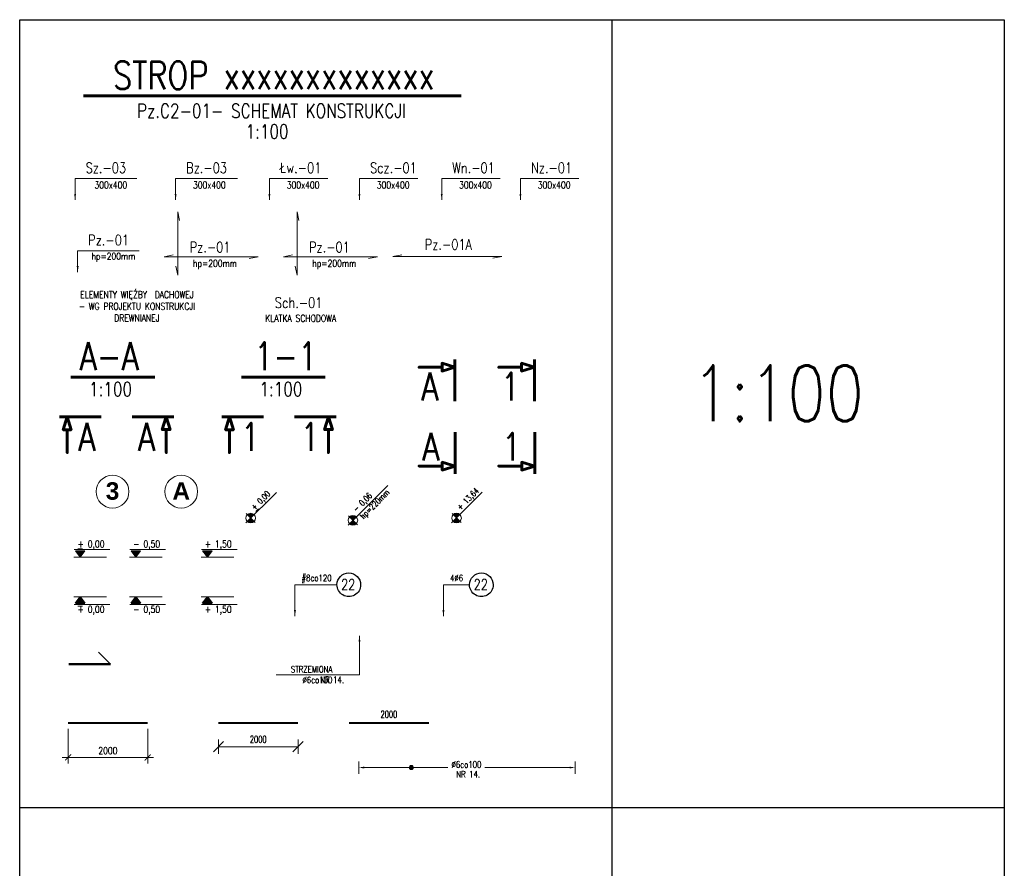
# Model space of a CAD drawing. Extents: x -29285 to 83599, y 0 to 75879.
# Tile 20 of 20: x 28900 to 53646, y 54544 to 75879. Entities that reach past the tile are written whole.
import ezdxf
from ezdxf.enums import TextEntityAlignment as Align

# ---------------------------------------------------------------- set-up
doc = ezdxf.new("R2010")
doc.units = 0
doc.header["$LTSCALE"] = 10
doc.header["$MEASUREMENT"] = 0
for name, color, linetype, lineweight in [('P-Linia1', 3, 'Continuous', 40), ('P-Linia2', 2, 'Continuous', 25), ('P-Linia3', 6, 'Continuous', 60), ('P-Linia4', 253, 'Continuous', 5), ('P-Linia5', 4, 'Continuous', 60), ('P-Opis', 1, 'Continuous', 18), ('P-Szraf', 251, 'Continuous', 5), ('P-Wymiar', 254, 'Continuous', 9), ('P-Zbrojenie', 4, 'Continuous', 50)]:
    doc.layers.add(name, color=color, linetype=linetype, lineweight=lineweight)
doc.styles.add('CDMSTYLE', font='simplex.shx', dxfattribs={"width": 0.8})
doc.styles.add('ROMANS', font='romans.shx', dxfattribs={"width": 0.7})
doc.styles.add('SIMPLEX', font='simplex.shx', dxfattribs={"width": 0.8})
doc.styles.add('STYLE10', font='arialbd.ttf')
doc.dimstyles.new('A100', dxfattribs={"dimscale": 100, "dimtxt": 1.75, "dimasz": 0.1, "dimexe": 0, "dimexo": 0, "dimgap": 1, "dimtad": 1, "dimdec": 4, "dimrnd": 0.1, "dimdsep": 46, "dimtxsty": 'ROMANS', "dimblk": '[[[[[[[[', "dimcen": 2, "dimdle": 2, "dimse1": 1, "dimse2": 1, "dimclrd": 256, "dimclrt": 1, "dimadec": 0, "dimazin": 0, "dimtfac": 1, "dimtdec": 4, "dimtix": 1, "dimtmove": 2, "dimatfit": 3, "dimldrblk": '[[[[[[[[', "dimfxl": 1, "dimtvp": 0.6, "dimtolj": 1, "dimlwd": 9, "dimarcsym": 0})
doc.dimstyles.new('C_1_100', dxfattribs={"dimscale": 0.1, "dimtxt": 1750, "dimasz": 1500, "dimexe": 1500, "dimexo": 1500, "dimgap": 800, "dimtad": 1, "dimdec": 1, "dimrnd": 5, "dimzin": 9, "dimtxsty": 'CDMSTYLE', "dimblk": 'ARCHTICK', "dimcen": 1500, "dimdle": 1500, "dimclrd": 256, "dimclre": 256, "dimclrt": 1, "dimadec": 1, "dimazin": 2, "dimtfac": 1, "dimtdec": 1, "dimtix": 1, "dimtmove": 2, "dimatfit": 3, "dimfxl": 1, "dimtvp": 1, "dimtolj": 1, "dimtzin": 0, "dimlwd": -1, "dimlwe": -1, "dimarcsym": 0})
doc.dimstyles.new('Prety1', dxfattribs={"dimscale": 100, "dimtxt": 1.75, "dimasz": 0.1, "dimexe": 0, "dimexo": 0, "dimgap": 1, "dimtad": 1, "dimdec": 4, "dimrnd": 0.1, "dimdsep": 46, "dimtxsty": 'ROMANS', "dimblk": '[[[[[[[[', "dimcen": 2, "dimdle": 2, "dimse1": 1, "dimse2": 1, "dimsd1": 1, "dimsd2": 1, "dimclrd": 256, "dimclrt": 1, "dimadec": 0, "dimazin": 0, "dimtfac": 1, "dimtdec": 4, "dimtix": 1, "dimtmove": 2, "dimatfit": 3, "dimldrblk": '[[[[[[[[', "dimfxl": 1, "dimtvp": 0.6, "dimtolj": 1, "dimlwd": -1, "dimarcsym": 0})
doc.dimstyles.new('Zbr_C_1_50', dxfattribs={"dimscale": 0.2, "dimtxt": 800, "dimasz": 700, "dimexe": 750, "dimexo": 750, "dimgap": 400, "dimtad": 1, "dimdec": 1, "dimrnd": 1, "dimzin": 9, "dimtxsty": 'CDMSTYLE', "dimcen": 700, "dimdle": 750, "dimclrd": 256, "dimclre": 256, "dimclrt": 1, "dimadec": 1, "dimazin": 2, "dimtfac": 1, "dimtdec": 1, "dimtix": 1, "dimtmove": 2, "dimatfit": 3, "dimfxl": 1500, "dimtvp": 1, "dimtolj": 1, "dimtzin": 0, "dimlwd": -1, "dimlwe": -1, "dimarcsym": 0})

# ---------------------------------------------------------------- blocks, each defined once
blk = doc.blocks.new('_ArchTick')
at = {"color": 0, "linetype": 'ByBlock', "const_width": 0.15}
blk.add_lwpolyline([(-0.5, -0.5), (0.5, 0.5)], dxfattribs=at)
blk = doc.blocks.new('POZ')
at = {"layer": 'P-Linia4', "lineweight": 25}
blk.add_hatch(color=1, dxfattribs=at).paths.add_polyline_path([(-10585, -30733), (-10720, -30733), (-10652, -30824)])
for p, q in [((-10720, -30733), (-10652, -30824)), ((-10720, -30733), (-10585, -30733)), ((-10652, -30824), (-10585, -30733)), ((-10652, -30824), (-10652, -30824))]:
    blk.add_line(p, q, dxfattribs=at)
blk = doc.blocks.new('*D172')
at = {"layer": 'Defpoints', "color": 0, "transparency": 16777216}
for p in [(30117, 58200), (32117, 58200), (32117, 57333)]:
    blk.add_point(p, dxfattribs=at)
at = {"layer": 'P-Wymiar', "transparency": 16777216}
for p, q in [((30117, 58050), (30117, 57183)), ((32117, 58050), (32117, 57183)), ((29967, 57333), (32267, 57333))]:
    blk.add_line(p, q, dxfattribs=at)
at = {"layer": 'P-Wymiar', "transparency": 16777216, "xscale": 150, "yscale": 150, "zscale": 150, "rotation": 180}
blk.add_blockref('_ArchTick', (30117, 57333), dxfattribs=at)
at = {"layer": 'P-Wymiar', "transparency": 16777216, "xscale": 150, "yscale": 150, "zscale": 150}
blk.add_blockref('_ArchTick', (32117, 57333), dxfattribs=at)
at = {"layer": 'P-Wymiar', "color": 1, "transparency": 16777216, "insert": (31117, 57500), "char_height": 175, "attachment_point": 5, "style": 'CDMSTYLE'}
blk.add_mtext('\\A1;2000', dxfattribs=at)
blk = doc.blocks.new('[[[[[[[[')
at = {"layer": 'P-Wymiar'}
for p, q in [((-12.7, -12.7), (12.7, 12.7)), ((0, 0), (-4.6, 0)), ((0, 18), (0, -18))]:
    blk.add_line(p, q, dxfattribs=at)
blk = doc.blocks.new('*D173')
at = {"layer": 'Defpoints', "color": 0, "transparency": 16777216}
for p in [(33895, 58200), (35895, 58200), (35895, 57602)]:
    blk.add_point(p, dxfattribs=at)
at = {"layer": 'P-Wymiar', "lineweight": 9, "transparency": 16777216}
blk.add_line((33905, 57602), (35885, 57602), dxfattribs=at)
at = {"layer": 'P-Wymiar', "lineweight": 9, "transparency": 16777216, "xscale": 10, "yscale": 10, "zscale": 10, "rotation": 180}
blk.add_blockref('[[[[[[[[', (33895, 57602), dxfattribs=at)
at = {"layer": 'P-Wymiar', "lineweight": 9, "transparency": 16777216, "xscale": 10, "yscale": 10, "zscale": 10}
blk.add_blockref('[[[[[[[[', (35895, 57602), dxfattribs=at)
at = {"layer": 'P-Wymiar', "color": 1, "transparency": 16777216, "insert": (34895, 57790), "char_height": 175, "attachment_point": 5, "style": 'ROMANS'}
blk.add_mtext('\\A1;2000', dxfattribs=at)
blk = doc.blocks.new('*D174')
at = {"layer": 'Defpoints', "color": 0, "transparency": 16777216}
for p in [(37180, 58200), (39180, 58227), (39180, 58200)]:
    blk.add_point(p, dxfattribs=at)
at = {"layer": 'P-Wymiar', "color": 1, "transparency": 16777216, "insert": (38180, 58415), "char_height": 175, "attachment_point": 5, "style": 'ROMANS'}
blk.add_mtext('\\A1;2000', dxfattribs=at)
blk = doc.blocks.new('*D175')
at = {"layer": 'Defpoints', "color": 0, "transparency": 16777216}
for p in [(42859, 57078), (37423, 56770), (42859, 56770)]:
    blk.add_point(p, dxfattribs=at)
at = {"layer": 'P-Wymiar', "transparency": 16777216}
for p, q in [((37423, 56920), (37423, 57228)), ((42859, 56920), (42859, 57228)), ((37563, 57078), (39664, 57078)), ((42719, 57078), (40592, 57078))]:
    blk.add_line(p, q, dxfattribs=at)
for points in [[(37563, 57101), (37563, 57054), (37423, 57078)], [(42719, 57101), (42719, 57054), (42859, 57078)]]:
    blk.add_solid(points, dxfattribs=at)
at = {"layer": 'P-Wymiar', "color": 1, "transparency": 16777216, "insert": (40128, 57154), "char_height": 160, "attachment_point": 5, "style": 'CDMSTYLE'}
blk.add_mtext('\\A1;%%C6co100     ', dxfattribs=at)

msp = doc.modelspace()

# ---------------------------------------------------------------- hatches: boundary and pattern name
at = {"layer": 'P-Linia4'}
h = msp.add_hatch(color=1, dxfattribs=at)
h.paths.add_polyline_path([(37188.63665, 63378.66067), (37274.25291, 63293.04441), (37359.86917, 63378.66067, 0.4142135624)])
h.paths.add_polyline_path([(37274.25291, 63293.04441), (37188.63665, 63207.42815, 0.4142135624), (37359.86917, 63207.42815)])
at = {"layer": 'P-Opis'}
h = msp.add_hatch(color=256, dxfattribs=at)
h.paths.add_polyline_path([(34619.89405, 63433.75314), (34705.51031, 63348.13688), (34791.12657, 63433.75314, 0.4142135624)])
h.paths.add_polyline_path([(34705.51031, 63348.13688), (34619.89405, 63262.52062, 0.4142135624), (34791.12657, 63262.52062)])
h = msp.add_hatch(color=256, dxfattribs=at)
h.paths.add_polyline_path([(39793.75462, 63435.73269), (39879.37088, 63350.11643), (39964.98714, 63435.73269, 0.4142135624)])
h.paths.add_polyline_path([(39879.37088, 63350.11643), (39793.75462, 63264.50017, 0.4142135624), (39964.98714, 63264.50017)])
at = {"layer": 'P-Szraf'}
msp.add_hatch(color=256, dxfattribs=at).paths.add_polyline_path([(38692.02054, 57077.71079, 1), (38794.92112, 57077.71079, 1)])

# ---------------------------------------------------------------- linework, layer by layer
for p, q in [((28900.37442, 75878.71132), (53646.34407, 75878.71132)), ((28900.37442, 33210.17679), (28900.37442, 75878.71132)), ((43785.20768, 75878.71132), (43785.20768, 33210.17679)), ((53646.34407, 75878.71132), (53646.34407, 33210.17679)), ((28900.37442, 56076.12279), (53646.34407, 56076.12279))]:
    msp.add_line(p, q)
at = {"layer": 'P-Linia1'}
for p, q in [((30116.68563, 58200.39517), (32116.68563, 58200.39517)), ((33894.85472, 58200.39517), (35894.85472, 58200.39517)), ((37180.21911, 58200.39517), (39180.21911, 58200.39517))]:
    msp.add_line(p, q, dxfattribs=at)
at = {"layer": 'P-Linia2', "color": 2}
for points in [[(36874.46847, 61674.65487, -1), (37469.12161, 61670.49434, -1)], [(40206.36378, 61674.65487, -1), (40801.01693, 61670.49434, -1)]]:
    msp.add_lwpolyline(points, format="xyb", close=True, dxfattribs=at)
at = {"layer": 'P-Linia3', "color": 6, "linetype": 'Continuous'}
for p, q in [((30500.37416, 73968.0005), (39991.96812, 73968.0005)), ((30188.22198, 66890.12568), (32293.66852, 66890.12568)), ((34471.25853, 66890.12568), (36576.70507, 66890.12568))]:
    msp.add_line(p, q, dxfattribs=at)
at = {"layer": 'P-Linia3', "color": 6, "flags": 128}
for points in [[(39838.29375, 67337.18539), (39838.29375, 67142.78539), (39514.29375, 67239.98539), (39514.29375, 67142.78539), (38935.1018, 67142.78539), (39514.29375, 67142.78539), (39514.29375, 67045.58539), (39838.29375, 67142.78539), (39838.29375, 66285.36462)], [(41839.27446, 67337.18539), (41839.27446, 67142.78539), (41515.27446, 67239.98539), (41515.27446, 67142.78539), (40936.08252, 67142.78539), (41515.27446, 67142.78539), (41515.27446, 67045.58539), (41839.27446, 67142.78539), (41839.27446, 66285.36462)], [(29899.60548, 65893.98828), (30094.00548, 65893.98828), (29996.80548, 65569.98828), (30094.00548, 65569.98828), (30094.00548, 64990.79633), (30094.00548, 65569.98828), (30191.20548, 65569.98828), (30094.00548, 65893.98828), (30951.42626, 65893.98828)], [(32776.1294, 65898.38249), (32581.7294, 65898.38249), (32678.9294, 65574.38249), (32581.7294, 65574.38249), (32581.7294, 64995.19054), (32581.7294, 65574.38249), (32484.5294, 65574.38249), (32581.7294, 65898.38249), (31724.30863, 65898.38249)], [(33978.88292, 65893.98828), (34173.28292, 65893.98828), (34076.08292, 65569.98828), (34173.28292, 65569.98828), (34173.28292, 64990.79633), (34173.28292, 65569.98828), (34270.48292, 65569.98828), (34173.28292, 65893.98828), (35030.7037, 65893.98828)], [(36855.40684, 65898.38249), (36661.00684, 65898.38249), (36758.20684, 65574.38249), (36661.00684, 65574.38249), (36661.00684, 64995.19054), (36661.00684, 65574.38249), (36563.80684, 65574.38249), (36661.00684, 65898.38249), (35803.58607, 65898.38249)], [(39842.68796, 64460.66148), (39842.68796, 64655.06148), (39518.68796, 64557.86148), (39518.68796, 64655.06148), (38939.49601, 64655.06148), (39518.68796, 64655.06148), (39518.68796, 64752.26148), (39842.68796, 64655.06148), (39842.68796, 65512.48225)], [(41843.66867, 64460.66148), (41843.66867, 64655.06148), (41519.66867, 64557.86148), (41519.66867, 64655.06148), (40940.47673, 64655.06148), (41519.66867, 64655.06148), (41519.66867, 64752.26148), (41843.66867, 64655.06148), (41843.66867, 65512.48225)]]:
    msp.add_lwpolyline(points, dxfattribs=at)
at = {"layer": 'P-Linia4'}
for p, q in [((32872.11577, 71051.61877), (32872.11577, 69459.81154)), ((32872.11577, 71051.61877), (32916.33348, 70826.26537)), ((35871.19127, 71051.61877), (35871.19127, 69459.81154)), ((35871.19127, 71051.61877), (35915.40898, 70826.26537)), ((32530.57961, 69919.14196), (32755.93301, 69963.35967)), ((34894.4071, 69919.14196), (32530.57961, 69919.14196)), ((34894.4071, 69919.14196), (34669.0537, 69874.92425)), ((35529.65511, 69919.14196), (35755.00851, 69963.35967)), ((37893.4826, 69919.14196), (35529.65511, 69919.14196)), ((37893.4826, 69919.14196), (37668.1292, 69874.92425)), ((38282.396, 69926.28968), (38507.74939, 69970.50739)), ((41020.06776, 69926.28968), (38282.396, 69926.28968)), ((41020.06776, 69926.28968), (40794.71436, 69882.07197)), ((32872.11577, 69459.81154), (32827.89806, 69685.16494)), ((35871.19127, 69459.81154), (35826.97356, 69685.16494)), ((37151.82082, 63170.61232), (38151.61523, 64170.40673)), ((34583.07822, 63225.70479), (35352.32256, 63994.94913)), ((39756.93879, 63227.68434), (40526.18312, 63996.92868)), ((34592.35097, 63461.29623), (34818.66966, 63234.97754)), ((37161.09356, 63406.20376), (37387.41226, 63179.88506)), ((39766.21153, 63463.27578), (39992.53023, 63236.95709)), ((30264.12683, 62365.99263), (31083.60777, 62365.99263)), ((30270.55138, 62557.50862), (31169.9562, 62557.50862)), ((31662.59746, 62365.99263), (32482.0784, 62365.99263)), ((31669.02202, 62557.50862), (32568.42684, 62557.50862)), ((33459.79132, 62365.99263), (34279.27226, 62365.99263)), ((33466.21588, 62557.50862), (34365.62069, 62557.50862)), ((30264.12683, 61371.00412), (31083.60777, 61371.00412)), ((31662.59746, 61371.00412), (32482.0784, 61371.00412)), ((33459.79132, 61371.00412), (34279.27226, 61371.00412)), ((30270.55138, 61179.48812), (31169.9562, 61179.48812)), ((31669.02202, 61179.48812), (32568.42684, 61179.48812)), ((33466.21588, 61179.48812), (34365.62069, 61179.48812))]:
    msp.add_line(p, q, dxfattribs=at)
at = {"layer": 'P-Linia4', "color": 2}
msp.add_line((30882.48221, 59976.79714), (31182.48221, 59676.79714), dxfattribs=at)
at = {"layer": 'P-Linia4', "ltscale": 0.05}
for points in [[(31647.06339, 64013.89584, 1), (30821.13602, 64013.89584, 1)], [(33372.99074, 64013.89584, 1), (32547.06337, 64013.89584, 1)]]:
    msp.add_lwpolyline(points, format="xyb", close=True, dxfattribs=at)
at = {"layer": 'P-Linia4'}
for centre in [(34705.51031, 63348.13688), (37274.25291, 63293.04441), (39879.37088, 63350.11643)]:
    msp.add_circle(centre, 121.07968, dxfattribs=at)
at = {"layer": 'P-Opis'}
for p, q in [((34838.85038, 63515.92912), (34901.41006, 63581.81144)), ((30357.91437, 62575.10515), (30480.34947, 62575.10515)), ((30357.91437, 61131.62636), (30480.34947, 61131.62636))]:
    msp.add_line(p, q, dxfattribs=at)
at = {"layer": 'P-Szraf'}
msp.add_circle((38743.47083, 57077.71079), 51.45029, dxfattribs=at)
at = {"layer": 'P-Zbrojenie'}
for p, q in [((30131.52767, 59676.79714), (31182.48221, 59676.79714)), ((31182.48221, 59676.79714), (30582.48221, 59676.79714)), ((31182.48221, 59676.79714), (30832.48221, 59676.79714)), ((31182.48221, 59676.79714), (30882.48221, 59676.79714))]:
    msp.add_line(p, q, dxfattribs=at)

# ---------------------------------------------------------------- block references
at = {"layer": 'P-Linia4', "lineweight": 25, "xscale": 1.755000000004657, "yscale": 1.755000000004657, "zscale": 1.755000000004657}
for p in [(49116.13694, 116461.91677), (50514.60757, 116461.91677), (52311.80143, 116461.91677)]:
    msp.add_blockref('POZ', p, dxfattribs=at)
at = {"layer": 'P-Linia4', "lineweight": 25, "xscale": -1.755000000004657, "yscale": 1.755000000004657, "zscale": 1.755, "rotation": 180}
for p in [(49116.13694, 7275.07997), (50514.60757, 7275.07997), (52311.80143, 7275.07997)]:
    msp.add_blockref('POZ', p, dxfattribs=at)

# ---------------------------------------------------------------- texts
at = {"layer": 'P-Linia1', "color": 3, "linetype": 'Continuous', "insert": (35227.24591, 73585.20194), "char_height": 350, "width": 20779.8413177, "attachment_point": 5, "style": 'SIMPLEX'}
msp.add_mtext('Pz.C2-01- SCHEMAT KONSTRUKCJI', dxfattribs=at)
at = {"layer": 'P-Linia1', "color": 3, "linetype": 'Continuous', "char_height": 350, "attachment_point": 1, "style": 'SIMPLEX'}
for insert in [(34577.40353, 73245.5901), (30643.07673, 66762.69329), (34926.11328, 66762.69329)]:
    msp.add_mtext('1:100', dxfattribs=dict(at, insert=insert))
at = {"layer": 'P-Linia1', "color": 3, "char_height": 262.5, "attachment_point": 4, "style": 'CDMSTYLE'}
for s, insert in [('{\\Fsimplex.shx|c238;S}z.-03', (30557.46548, 72154.671)), ('{\\Fsimplex.shx|c238;B}z.-03', (33083.89073, 72154.671)), ('{\\Fsimplex.shx|c238;Łw}.-0{\\Fsimplex.shx|c238;1}', (35441.44607, 72154.671)), ('{\\Fsimplex.shx|c238;Scz}.-0{\\Fsimplex.shx|c238;1}', (37703.9844, 72154.671)), ('{\\Fsimplex.shx|c238;Wn}.-0{\\Fsimplex.shx|c238;1}', (39771.94129, 72154.671)), ('{\\Fsimplex.shx|c238;Nz}.-0{\\Fsimplex.shx|c238;1}', (41749.98704, 72154.671)), ('{\\Fsimplex.shx|c238;Pz.-01}', (30621.63266, 70338.22731)), ('{\\Fsimplex.shx|c238;Pz.-01}', (33173.71765, 70159.50291)), ('{\\Fsimplex.shx|c238;Pz.-01}', (36172.79315, 70159.50291)), ('Pz.-01A', (39080.45448, 70227.56692)), ('{\\Fsimplex.shx|c238;Sch.-01}', (35312.80305, 68764.66437))]:
    msp.add_mtext(s, dxfattribs=dict(at, insert=insert))
at = {"layer": 'P-Linia3', "color": 6, "style": 'SIMPLEX', "width": 0.8}
for s, p in [('A', (38990.47937, 66655.18217)), ('1', (40991.46009, 66655.18217)), ('A', (30374.57563, 65389.53285)), ('A', (31874.49259, 65393.92707)), ('1', (34453.85307, 65389.53285)), ('1', (35953.77003, 65393.92707)), ('A', (39019.42128, 65143.98157)), ('1', (41020.40199, 65143.98157))]:
    msp.add_text(s, height=700, dxfattribs=at).set_placement(p, align=Align.MIDDLE_LEFT)
at = {"layer": 'P-Linia3', "color": 6, "linetype": 'Continuous', "style": 'SIMPLEX'}
for s, insert, char_height, attachment_point in [('STROP {\\Fsimplex.shx|c238;xxxxxxxxxxxxx}', (35289.89042, 74478.92665), 700, 5), ('A-A', (30405.79055, 67418.99685), 700, 4), ('{\\Fsimplex.shx|c238;1}-{\\Fsimplex.shx|c238;1}', (34791.50442, 67418.99685), 700, 4), ('{\\Fsimplex.shx|c238;1:100}', (47957.73711, 66485.47154), 1400, 5)]:
    msp.add_mtext(s, dxfattribs=dict(at, insert=insert, char_height=char_height, attachment_point=attachment_point))
at = {"layer": 'P-Linia4', "color": 1, "lineweight": 25, "char_height": 175.5, "attachment_point": 4, "style": 'SIMPLEX'}
for s, insert in [('{\\Fsimplex.shx|c238;+} {\\Fsimplex.shx|c238;0,00}', (30357.91437, 62674.38456)), ('{\\Fsimplex.shx|c238;+} {\\Fsimplex.shx|c238;1,50}', (33553.57886, 62674.38456)), ('- 0,{\\Fsimplex.shx|c238;50}', (31756.385, 62674.38456)), ('{\\Fsimplex.shx|c238;+} {\\Fsimplex.shx|c238;0,00}', (30357.91437, 61032.34695)), ('- 0,{\\Fsimplex.shx|c238;50}', (31756.385, 61032.34695)), ('{\\Fsimplex.shx|c238;+} {\\Fsimplex.shx|c238;1,50}', (33553.57886, 61032.34695))]:
    msp.add_mtext(s, dxfattribs=dict(at, insert=insert))
at = {"layer": 'P-Linia5', "char_height": 160, "width": 3651.3765816, "attachment_point": 9, "style": 'CDMSTYLE'}
for insert in [(37050.65594, 59202.76459), (40471.79918, 56829.28709)]:
    msp.add_mtext('{\\Fsimplex.shx|c238;NR 14.}', dxfattribs=dict(at, insert=insert))
at = {"layer": 'P-Opis', "linetype": 'Continuous', "ltscale": 0.05, "style": 'STYLE10'}
for s, p in [('3', (31234.09971, 64031.0387)), ('A', (32960.02705, 64031.0387))]:
    msp.add_text(s, height=440, dxfattribs=at).set_placement(p, align=Align.MIDDLE_CENTER)
at = {"layer": 'P-Opis', "char_height": 262.5, "attachment_point": 5, "style": 'CDMSTYLE'}
for s, insert in [('{\\Fsimplex.shx|c238;\\H0.6667x;\\C1;300x400}', (31191.20286, 71720.65872)), ('{\\Fsimplex.shx|c238;\\H0.6667x;\\C1;300x400}', (33666.28211, 71720.65872)), ('{\\Fsimplex.shx|c238;\\H0.6667x;\\C1;300x400}', (36023.83744, 71720.65872)), ('{\\Fsimplex.shx|c238;\\H0.6667x;\\C1;300x400}', (38286.37578, 71720.65872)), ('{\\Fsimplex.shx|c238;\\H0.6667x;\\C1;300x400}', (40354.33267, 71720.65872)), ('{\\Fsimplex.shx|c238;\\H0.6667x;\\C1;300x400}', (42332.37842, 71720.65872)), ('{\\Fsimplex.shx|c238;\\H0.6667x;\\C1;hp=200mm}', (31255.37003, 69904.21503)), ('{\\Fsimplex.shx|c238;\\H0.6667x;\\C1;hp=200mm}', (33807.45502, 69725.49063)), ('{\\Fsimplex.shx|c238;\\H0.6667x;\\C1;hp=200mm}', (36806.53052, 69725.49063)), ('{\\C7;22}', (37156.6929, 61678.31175)), ('{\\C7;22}', (40488.58822, 61678.31175))]:
    msp.add_mtext(s, dxfattribs=dict(at, insert=insert))
at = {"layer": 'P-Opis', "color": 1, "char_height": 175, "attachment_point": 2, "style": 'CDMSTYLE'}
for s, insert in [('ELEMENTY{\\Fsimplex.shx|c238; WIĘŹBY } DACHOWEJ\\P- WG PROJEKTU KONSTRUKCJI\\PDREWNIANEJ', (31846.96694, 69050.92204)), ('{\\Fsimplex.shx|c238;KLATKA SCHODOWA}', (35963.0675, 68459.41004))]:
    msp.add_mtext(s, dxfattribs=dict(at, insert=insert))
at = {"layer": 'P-Opis', "color": 1, "char_height": 150, "attachment_point": 4, "rotation": 45, "style": 'SIMPLEX'}
for s, insert in [('- 0,06\\Php=220mm', (37417.20886, 63436.00036)), ('+ 13,64', (39940.77562, 63574.62359)), ('+ {\\Fsimplex.shx|c238;0,00}', (34766.91505, 63572.64403))]:
    msp.add_mtext(s, dxfattribs=dict(at, insert=insert))
at = {"layer": 'P-Opis', "color": 1, "char_height": 160, "width": 3651.3765816, "style": 'CDMSTYLE'}
for s, insert, attachment_point in [('#8co120', (35983.26389, 61922.39013), 1), ('{\\Fsimplex.shx|c238;4%%C6}', (39715.84274, 61922.39013), 1), ('STRZEMIONA\\P%%C6co100{\\Fsimplex.shx|c238;    } ', (36758.76509, 59199.51857), 9)]:
    msp.add_mtext(s, dxfattribs=dict(at, insert=insert, attachment_point=attachment_point))

# ---------------------------------------------------------------- dimensions: what is measured, and where the dimension line sits
at = {"layer": 'P-Wymiar'}
for base, p1, p2, dimstyle, picture, middle in [((39180.21911, 58227.49902), (37180.21911, 58200.39517), (39180.21911, 58200.39517), 'Prety1', '*D174', (38180.21911, 58414.99902)), ((32116.68563, 57332.87513), (30116.68563, 58200.39517), (32116.68563, 58200.39517), 'C_1_100', '*D172', (31116.68563, 57500.37513)), ((35894.85472, 57602.25148), (33894.85472, 58200.39517), (35894.85472, 58200.39517), 'A100', '*D173', (34894.85472, 57789.75148))]:
    dim = msp.add_linear_dim(base=base, p1=p1, p2=p2, dimstyle=dimstyle, dxfattribs=at)
    dim.commit()
    dim.dimension.update_dxf_attribs({"geometry": picture, "text_midpoint": middle})
dim = msp.add_linear_dim(base=(42858.98388, 57077.71079), p1=(37423.1522, 56769.78586), p2=(42858.98388, 56769.78586), text='%%C6co100     ', dimstyle='Zbr_C_1_50', dxfattribs=at)
dim.commit()
dim.dimension.update_dxf_attribs({"geometry": '*D175', "text_midpoint": (40127.9972, 57153.57104), "dimtype": 160})

# ---------------------------------------------------------------- leaders
at = {"layer": 'P-Linia4'}
msp.add_leader([(37439.76282, 60389.74829), (37439.76282, 59405.34558), (35344.991, 59405.34558)], dimstyle='C_1_100', override={"dimtad": 0}, dxfattribs=at)
at = {"layer": 'P-Wymiar'}
for points in [[(30292.87501, 71350.04197), (30292.87501, 71885.89492), (31842.60657, 71885.89492)], [(32819.30025, 71350.04197), (32819.30025, 71885.89492), (34370.57357, 71885.89492)], [(35176.85559, 71350.04197), (35176.85559, 71885.89492), (36646.46238, 71885.89492)], [(37439.39393, 71350.04197), (37439.39393, 71885.89492), (38909.00072, 71885.89492)], [(39507.35082, 71350.04197), (39507.35082, 71885.89492), (40976.95761, 71885.89492)], [(41485.39656, 71350.04197), (41485.39656, 71885.89492), (42955.00335, 71885.89492)], [(30357.04218, 69533.59828), (30357.04218, 70069.45123), (31906.77374, 70069.45123)], [(35818.18078, 60884.33114), (35818.18078, 61674.65487), (36874.46847, 61674.65487)], [(39550.75963, 60884.33114), (39550.75963, 61674.65487), (40206.36378, 61674.65487)]]:
    msp.add_leader(points, dimstyle='C_1_100', override={"dimgap": 800, "dimtad": 0}, dxfattribs=at)

doc.saveas('drawing.dxf')
